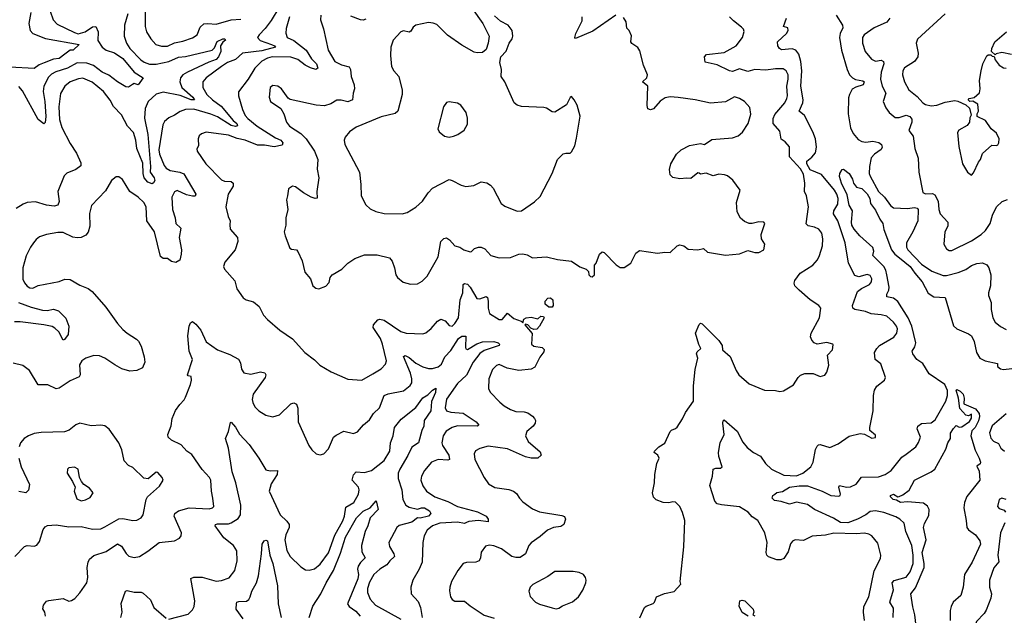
# Model space of a CAD drawing. Extents: x 1550320 to 1685906, y 509093 to 640511.
# Tile 134 of 256: x 1606791 to 1613882, y 580091 to 584384. Entities that reach past the tile are written whole.
import ezdxf

# ---------------------------------------------------------------- set-up
doc = ezdxf.new("R2010")
doc.units = 0

msp = doc.modelspace()

# ---------------------------------------------------------------- linework, layer by layer
at = {"layer": '0CON20XD'}
for points in [[(1606871.2, 584435), (1606856.8, 584355), (1606867.3, 584305), (1606885.6, 584285), (1606977.9, 584247.9), (1607219.2, 584205), (1607176.7, 584165), (1607155, 584164), (1607116, 584134), (1607075, 584103.9), (1607035, 584099.1), (1606966.5, 584073.5), (1606932.3, 584057.7), (1606895, 584030.8), (1606720.7, 584040.7)], [(1607010.9, 584445), (1607031.5, 584381.5), (1607061.7, 584351.7), (1607185, 584290.5), (1607212.4, 584282.4), (1607261.9, 584295), (1607315, 584332.1), (1607338.8, 584335), (1607356.9, 584295), (1607353.5, 584233.5), (1607385, 584184.5), (1607412.9, 584162.9), (1607475, 584145.3), (1607535, 584103.8), (1607615, 584005.4), (1607680, 583965), (1607645, 583913.3), (1607615, 583922.5), (1607604, 583916), (1607575, 583896.2), (1607555, 583899.2), (1607495, 583935.5), (1607433.7, 583983.7), (1607384.3, 584004.3), (1607323.3, 584053.3), (1607275, 584071), (1607205, 584072.3), (1607135, 584035.2), (1607052.1, 584007.9), (1607019.8, 583990.2), (1606999.6, 583970.4), (1606965.3, 583904.7), (1606960, 583865), (1606971.9, 583795), (1606978.6, 583685), (1606975, 583643.3), (1606965, 583632.5), (1606925, 583663.3), (1606811.7, 583871.7), (1606785, 583902.7)], [(1607570.9, 584425), (1607546.2, 584345), (1607544.6, 584265), (1607559.6, 584215), (1607585, 584175.5), (1607664, 584094), (1607688.2, 584078.2), (1607725, 584063.4), (1607775, 584063.8), (1607865, 584082.9), (1607935, 584113.8), (1607985, 584117.4), (1608177.2, 584162.8), (1608195, 584180.6), (1608214.4, 584225.6), (1608255, 584245.8), (1608268.8, 584245), (1608273.3, 584235), (1608255, 584222.5), (1608238.1, 584195), (1608239.2, 584155), (1608223.9, 584115), (1608205, 584095.8), (1608152.5, 584077.5), (1607998.9, 584005), (1607965.4, 583985), (1607949.2, 583965), (1607944.7, 583935), (1607959.7, 583895), (1608037.3, 583825), (1608050, 583805), (1608025, 583804.8), (1607946.5, 583836.5), (1607825, 583860.7), (1607775, 583846.7), (1607716.7, 583795), (1607695.6, 583744.4), (1607689.3, 583675), (1607712.9, 583555), (1607733.9, 583325), (1607730, 583285), (1607759.7, 583245), (1607764.1, 583225), (1607755, 583207.3), (1607745, 583201.8), (1607715, 583211.9), (1607688.5, 583245), (1607681.5, 583275)], [(1607695.4, 584465), (1607694.5, 584335), (1607703.3, 584295), (1607735.4, 584245.4), (1607772.5, 584205), (1607811.5, 584191.5), (1607855, 584193.1), (1607905, 584217.5), (1607965, 584228.5), (1608036.8, 584253.2), (1608068.5, 584275), (1608091.5, 584328.5), (1608116.8, 584353.2), (1608145, 584356.9), (1608205, 584351.1), (1608315, 584381.9), (1608385, 584388)], [(1608657.8, 584467.8), (1608602.3, 584377.7), (1608559.6, 584320.4), (1608514.7, 584275), (1608504.6, 584255), (1608522.5, 584232.5), (1608605.6, 584205), (1608627.1, 584195), (1608634, 584185), (1608535, 584160.1), (1608395, 584141.8), (1608345, 584097.6), (1608288.5, 584075), (1608244, 584045), (1608134.7, 583965.3), (1608110, 583935), (1608110, 583895), (1608137.9, 583845), (1608180.9, 583805), (1608241.3, 583761.3), (1608327.9, 583657.9), (1608355.8, 583635), (1608360.5, 583619.5), (1608346.3, 583613.7), (1608315, 583621.8), (1608215, 583684), (1608167.7, 583702.3)], [(1610050.8, 584465), (1610126.4, 584356.4), (1610172, 584265)], [(1613455.8, 584425), (1613255.8, 584244.2), (1613246.2, 584215), (1613262.8, 584142.8), (1613259.1, 584115), (1613235, 584081.4), (1613163.3, 584036.7), (1613151.1, 584015), (1613148.5, 583985), (1613162.5, 583935), (1613195, 583877.1), (1613255, 583830), (1613295, 583785.4), (1613315, 583772), (1613355, 583763.2), (1613395, 583766.9), (1613455, 583790), (1613525, 583800), (1613546.4, 583796.4), (1613605, 583770), (1613632.5, 583745), (1613642.5, 583695), (1613633.6, 583676.4), (1613631.2, 583645), (1613615, 583621.2), (1613555, 583588), (1613545, 583570), (1613555, 583470), (1613581.2, 583345), (1613617.5, 583285), (1613646.1, 583263.9), (1613659.5, 583280.5), (1613695, 583357.5), (1613710, 583375), (1613725, 583420), (1613791.7, 583478.3), (1613825, 583476.2), (1613835, 583481.2), (1613841.4, 583495), (1613845.4, 583525.4), (1613825, 583566.2), (1613787, 583597), (1613746.2, 583656.2), (1613687.5, 583685), (1613687.5, 583705), (1613696.7, 583725), (1613692.5, 583775), (1613655, 583797.5), (1613633, 583793), (1613622.5, 583805), (1613630, 583815), (1613666.1, 583823.9), (1613703.6, 583856.4), (1613708.8, 583885), (1613703.8, 583945), (1613714.2, 584015), (1613728, 584065), (1613755, 584122.5), (1613765, 584130), (1613785, 584130), (1613795, 584120), (1613808.3, 584118.3), (1613816.7, 584095), (1613843.8, 584055), (1613877, 584037), (1613895, 584034.4)], [(1608733.1, 584405), (1608709.4, 584320.6), (1608706.7, 584286.7), (1608718.6, 584255), (1608765, 584233.1), (1608854.1, 584164.1), (1608892.3, 584102.3), (1608929.3, 584065), (1608937.8, 584035), (1608924.4, 584025.6), (1608885, 584036.7), (1608847.3, 584055), (1608795, 584096.8), (1608745, 584114.5), (1608610, 584115), (1608575, 584105.8), (1608534.4, 584085), (1608485.5, 584035), (1608435.5, 583955), (1608367.3, 583862.7), (1608365.8, 583835), (1608396.3, 583736.3), (1608415, 583694), (1608435, 583671.1), (1608500.3, 583615), (1608632.5, 583532.5), (1608671.8, 583515), (1608686.7, 583495), (1608681.7, 583478.3), (1608625, 583467.9), (1608555, 583478.6), (1608505, 583479.1), (1608414, 583515), (1608357, 583527), (1608295, 583551.5), (1608135, 583572), (1608099.7, 583560.3), (1608084.5, 583545.5), (1608077.1, 583525), (1608078, 583475), (1608066.7, 583453.3), (1608068.8, 583435), (1608132.5, 583345), (1608245, 583230), (1608265, 583219.2), (1608315, 583216.7), (1608328.8, 583205), (1608328.8, 583185), (1608292.2, 583125), (1608276.9, 583035), (1608292, 582965), (1608306.2, 582935), (1608304.2, 582905.8), (1608308, 582875), (1608360.8, 582815), (1608362.9, 582785), (1608341.9, 582725), (1608268.8, 582635), (1608258.8, 582605), (1608266.7, 582585), (1608340.9, 582500.9), (1608356, 582445), (1608400.3, 582380.3), (1608422.5, 582365), (1608475, 582351.2), (1608516.8, 582316.8), (1608546, 582255), (1608575, 582222), (1608663.8, 582145), (1608755, 582084), (1608844, 581985), (1608915, 581932.5), (1608953.8, 581893.8), (1609035, 581847.1), (1609155, 581791.9), (1609255, 581786.4), (1609335, 581830.5), (1609393.6, 581866.4), (1609425, 581900), (1609432.5, 581925), (1609404.6, 582045), (1609389.7, 582085), (1609336.4, 582165), (1609339.4, 582185), (1609369.4, 582220.6), (1609385, 582225.5), (1609415, 582217.9), (1609535, 582136.9), (1609575, 582125.6), (1609695, 582120.8), (1609715, 582125.8), (1609755, 582158.6), (1609799.1, 582210.9), (1609825, 582225.7), (1609855, 582214.2), (1609885, 582179.2), (1609905, 582176), (1609926, 582195), (1609952.5, 582235), (1609962.5, 582365), (1609983.6, 582415), (1609985.7, 582474.3), (1609995, 582482.5), (1610015, 582477.3), (1610036.2, 582455), (1610083.6, 582373.6), (1610105, 582372.9), (1610149.4, 582389.4), (1610160.8, 582380.8), (1610164.5, 582354.5), (1610164.7, 582304.7), (1610175.6, 582265.6), (1610245, 582222), (1610266, 582224), (1610305, 582267.5), (1610349.2, 582229.2), (1610401.7, 582211.7), (1610415, 582200), (1610422.5, 582225), (1610437.5, 582235), (1610475, 582240), (1610523, 582227), (1610545, 582246.2), (1610563.9, 582243.9), (1610569.2, 582235), (1610535.8, 582175), (1610515, 582153.3), (1610495, 582150), (1610471.7, 582161.7), (1610450, 582185), (1610435, 582190), (1610430, 582185), (1610481.7, 582121.7), (1610477.5, 582045), (1610495, 582031.2), (1610555, 582021.2), (1610567.5, 582007.5), (1610565, 581990), (1610537.6, 581952.4), (1610500.9, 581879.1), (1610474.5, 581865.5), (1610385, 581856.7), (1610303, 581873), (1610245, 581898.1), (1610225, 581892), (1610195, 581863.3), (1610169.1, 581795), (1610167.5, 581725), (1610179.6, 581699.6), (1610248.5, 581628.5), (1610280.2, 581600.2), (1610325, 581574.2), (1610365, 581560), (1610425, 581556.9), (1610449.7, 581549.7), (1610485, 581526), (1610499.1, 581509.1), (1610506, 581495), (1610504, 581475), (1610490, 581455), (1610444, 581415), (1610432.9, 581385), (1610454.2, 581345), (1610539.1, 581269.1), (1610546, 581245), (1610522.5, 581225), (1610474.5, 581224.5), (1610435, 581234.4), (1610305, 581290), (1610165, 581309.2), (1610105, 581294.2), (1610074.3, 581275.7), (1610064, 581255), (1610068.6, 581215), (1610135, 581083.3), (1610168.3, 581038.3), (1610213, 581013), (1610315, 580997.5), (1610346.7, 580985), (1610368.7, 580968.7), (1610390, 580935), (1610415, 580910), (1610485, 580858), (1610535, 580837.5), (1610695, 580811.2), (1610713.6, 580803.6), (1610722.5, 580785), (1610710, 580745), (1610689.3, 580730.7), (1610635, 580723.8), (1610592.5, 580705), (1610540.6, 580659.4), (1610475.4, 580614.6), (1610457.5, 580595), (1610432.9, 580535), (1610395, 580508.9), (1610365, 580507.3), (1610336.2, 580515), (1610260.9, 580570.9), (1610205, 580592.5), (1610175, 580597.5), (1610145, 580590), (1610115, 580547.5), (1610110, 580505), (1610100, 580485), (1610075.9, 580474.1), (1610008.3, 580471.7), (1609985, 580463.8), (1609945.8, 580415), (1609900.8, 580335), (1609888.1, 580295), (1609887, 580267), (1609894.2, 580225), (1609905.8, 580205.8), (1609925, 580194.2), (1609995, 580193.1), (1610035, 580158.9), (1610115.7, 580105.7), (1610135, 580092.5), (1610208.1, 580071.9)], [(1608958.8, 584415), (1608957, 584383), (1608978.3, 584318.3), (1609012.5, 584165), (1609061.7, 584081.7), (1609109.1, 584059.1), (1609164.6, 584044.6), (1609173.1, 584025), (1609178.1, 583975), (1609200, 583915), (1609202.9, 583885), (1609191.9, 583855), (1609187.5, 583805), (1609155, 583792.1), (1609106.2, 583803.8), (1609075, 583804), (1609032.7, 583777.3), (1608986.7, 583763.3), (1608926.6, 583766.6), (1608739.3, 583809.3), (1608725, 583817.5), (1608676.7, 583885), (1608650, 583905), (1608615, 583908.8), (1608594.2, 583895), (1608587.5, 583825), (1608598, 583795), (1608673, 583743), (1608694, 583705), (1608713.1, 583645), (1608735.4, 583615.4), (1608815, 583564.4), (1608854.4, 583525), (1608914.2, 583435), (1608938, 583375), (1608933.9, 583306.1), (1608946.7, 583245), (1608932, 583145), (1608933.3, 583096.7), (1608920, 583095), (1608890, 583105), (1608836.2, 583135), (1608778.3, 583178.3), (1608755, 583183.8), (1608726.7, 583165), (1608718.8, 583115), (1608712, 583085), (1608722, 583015), (1608708, 582955), (1608707.7, 582902.3), (1608696.7, 582855), (1608704, 582825), (1608737.7, 582737.7), (1608749.5, 582729.5), (1608783.9, 582723.9), (1608794.1, 582714.1), (1608826.2, 582645), (1608844.4, 582564.4), (1608886.2, 582515), (1608903.3, 582465), (1608925, 582450), (1608946.4, 582443.6), (1608995, 582462.5), (1609020.7, 582489.3), (1609027.5, 582525), (1609042.5, 582545), (1609110, 582585), (1609155, 582630), (1609205, 582663.3), (1609275, 582688), (1609365, 582689.2), (1609455, 582666.2), (1609473.9, 582643.9), (1609491.2, 582595), (1609500, 582545), (1609511.2, 582525), (1609553, 582493), (1609605, 582477.5), (1609655, 582480), (1609690.3, 582499.7), (1609725, 582536.2), (1609784.2, 582635.8), (1609805.7, 582675), (1609825, 582784), (1609845, 582807.5), (1609865, 582810.8), (1609887.3, 582797.3), (1609923.8, 582755), (1609960, 582745), (1609990, 582725), (1610035, 582710), (1610045, 582712.5), (1610066.2, 582733.8), (1610095, 582743.8), (1610115, 582743.8), (1610141.7, 582731.7), (1610183.3, 582685), (1610245, 582668.1), (1610325, 582668.6), (1610385, 582694.2), (1610415, 582695.8), (1610445, 582688.8), (1610485, 582668), (1610584.1, 582674.1), (1610664.2, 582654.2), (1610765, 582643.8), (1610825, 582603.3), (1610870, 582585), (1610888.3, 582568.3), (1610890, 582545), (1610901.7, 582531.7), (1610915, 582530), (1610930, 582545), (1610930, 582615), (1610941.7, 582628.3), (1610967.5, 582695), (1610985, 582710), (1611000, 582705), (1611085.9, 582615.9), (1611115, 582597.5), (1611145, 582596.7), (1611191.7, 582628.3), (1611229.5, 582700.5), (1611255, 582721.2), (1611385, 582700), (1611438.3, 582708.3), (1611475, 582706.2), (1611525, 582754.2), (1611545, 582761.2), (1611575, 582753.8), (1611605, 582730), (1611675, 582725.7), (1611715, 582734.6), (1611745, 582708.1), (1611875, 582686), (1611975, 582696), (1612035, 582720), (1612085, 582706.7), (1612115, 582706.7), (1612150, 582725), (1612156.7, 582765), (1612132.5, 582805), (1612130, 582835), (1612157.5, 582915), (1612150, 582925), (1612115, 582928), (1612065, 582913.8), (1612045, 582914), (1612010.3, 582930.3), (1611982.5, 582952.5), (1611958.2, 582998.2), (1611953.5, 583065), (1611979.2, 583155), (1611927.4, 583227.4), (1611888.7, 583258.7), (1611866.6, 583266.6), (1611825, 583270), (1611785, 583258.1), (1611735, 583276.7), (1611695, 583270), (1611685, 583277.5), (1611675, 583280), (1611625, 583240), (1611595, 583242.5), (1611545.9, 583235.9), (1611495, 583246.7), (1611476.7, 583265), (1611471.2, 583305), (1611481.2, 583345), (1611521.2, 583415), (1611555, 583446), (1611615, 583475.8), (1611695, 583491.2), (1611723.3, 583483.3), (1611775, 583519.4), (1611925, 583532.2), (1611965, 583547.1), (1611996.2, 583573.8), (1612038.1, 583635), (1612056.6, 583703.4), (1612050.3, 583750.3), (1612011.2, 583795), (1611975.4, 583815.4), (1611937.8, 583827.8), (1611875, 583791.1), (1611765, 583781.8), (1611655, 583805.6), (1611532.6, 583822.6), (1611475, 583826.4), (1611440.5, 583819.5), (1611404.6, 583795.4), (1611355, 583742), (1611335, 583733.3), (1611315, 583740), (1611310, 583765), (1611316, 583905), (1611276, 583935), (1611308.8, 583965), (1611312, 583985), (1611283.8, 584055), (1611258.3, 584158.3), (1611243, 584183), (1611200.7, 584210.7), (1611193, 584223), (1611197, 584267), (1611180, 584305), (1611163, 584323), (1611158.8, 584368.8), (1611138.7, 584398.7)], [(1610172, 584265), (1610166.1, 584213.9), (1610150.7, 584169.3), (1610125, 584146.7), (1610086.4, 584143.6), (1610065, 584148.8), (1609975, 584198.8), (1609872.7, 584272.7), (1609795, 584348), (1609768.3, 584358.3), (1609735, 584362), (1609645, 584344), (1609625, 584330), (1609608.3, 584301.7), (1609595, 584292.5), (1609555, 584302), (1609535, 584296.2), (1609480, 584235), (1609464.4, 584185.6), (1609461.2, 584125), (1609470, 584045), (1609486, 584015), (1609521.9, 583975), (1609546.6, 583876.6), (1609545, 583843.3), (1609515.3, 583724.7), (1609495, 583708.1), (1609395, 583683.3), (1609215, 583607.8), (1609167.5, 583575), (1609135, 583536.2), (1609127.5, 583515), (1609133.3, 583485), (1609239.4, 583285), (1609248.6, 583195), (1609249.2, 583115), (1609285, 583050), (1609315, 583020), (1609355, 583000.8), (1609415, 582985.8), (1609545, 582984.4)], [(1609285, 584387.5), (1609265, 584380), (1609245, 584381.4), (1609175, 584409.4)], [(1609545, 582984.4), (1609582.5, 582995), (1609645, 583033.3), (1609692.5, 583075), (1609733.7, 583136.3), (1609765, 583170), (1609885, 583230.8), (1609905, 583225.8), (1609970.3, 583190.3), (1610005, 583180.8), (1610061.7, 583188.3), (1610115, 583216.2), (1610155, 583208), (1610181.3, 583191.3), (1610199.8, 583169.8), (1610258.9, 583058.9), (1610285, 583040.8), (1610375, 583002.5), (1610404.3, 583005.7), (1610498.9, 583071.1), (1610540.3, 583109.7), (1610625.6, 583275), (1610663.4, 583376.6), (1610705, 583415.8), (1610725, 583422.5), (1610755, 583422), (1610765, 583431.2), (1610790, 583475), (1610801.4, 583528.6), (1610827.3, 583687.3), (1610805, 583767.5), (1610785, 583806.7), (1610765, 583828.8), (1610755, 583823.3), (1610730, 583770), (1610645, 583716.2), (1610625, 583718.8), (1610586.2, 583745), (1610565, 583751.8), (1610405, 583758.1), (1610375, 583766.4), (1610352.4, 583785), (1610285.6, 583935), (1610258.9, 583975), (1610260, 584025), (1610248, 584075), (1610256.7, 584115), (1610295, 584156.7), (1610316.1, 584213.9), (1610336.7, 584245), (1610343.3, 584265), (1610338.8, 584305), (1610308, 584345), (1610253.7, 584373.7), (1610211.1, 584411.1)], [(1611084.3, 584415.7), (1610918.3, 584301.7), (1610795, 584246.7), (1610790, 584255), (1610796.2, 584285), (1610841.2, 584375), (1610840.8, 584405)], [(1611545.6, 580875.6), (1611515, 580906.2), (1611495, 580910), (1611465, 580902), (1611425, 580904), (1611374.3, 580924.3), (1611355, 580942.5), (1611347.5, 580975), (1611362.5, 581045), (1611365.7, 581105), (1611378.8, 581185), (1611396, 581225), (1611386.7, 581245), (1611361.2, 581265), (1611362, 581275), (1611393.8, 581305), (1611437.3, 581332.7), (1611476.7, 581415), (1611485, 581426.7), (1611515, 581437.5), (1611525, 581447.5), (1611565, 581507.5), (1611585, 581552.5), (1611643.3, 581635), (1611643.5, 581745), (1611656.8, 581863.2), (1611675.8, 581945), (1611664.2, 581975.8), (1611669.7, 581990.3), (1611696.7, 582015), (1611681.7, 582041.7), (1611659.2, 582125), (1611685, 582187.5), (1611695, 582196.7), (1611705, 582191.2), (1611825, 582072), (1611850, 582035), (1611852.5, 582005), (1611907.6, 581957.6), (1611950, 581855), (1611970, 581825), (1612045, 581758.8), (1612154.2, 581714.2), (1612235, 581711.2), (1612265, 581703.8), (1612291.7, 581708.3), (1612365, 581752.5), (1612396.7, 581805), (1612415, 581821.2), (1612445, 581833.3), (1612505, 581833.3), (1612555, 581811.2), (1612588.8, 581821.2), (1612605, 581842.5), (1612619.2, 581895), (1612608, 581965), (1612643.8, 582005), (1612649.3, 582039.3), (1612646, 582046), (1612605, 582057.1), (1612535, 582046), (1612513.3, 582055), (1612495, 582073.3), (1612487.3, 582097.3), (1612491.9, 582125), (1612551.4, 582235), (1612561.2, 582305), (1612546.7, 582325), (1612485, 582364), (1612404.5, 582434.5), (1612374, 582465), (1612369.2, 582485), (1612372.5, 582505), (1612413, 582557), (1612502, 582615), (1612536.3, 582653.7), (1612551.9, 582685), (1612572.2, 582755), (1612575.5, 582805), (1612567.8, 582845), (1612545.8, 582875), (1612515, 582888.9), (1612469.1, 582899.1), (1612455, 582912.5), (1612472.5, 583035), (1612456.5, 583115), (1612443.6, 583145), (1612446, 583205), (1612435, 583269.4), (1612415, 583308.2), (1612335.4, 583395), (1612335, 583466.7), (1612305, 583503.8), (1612275, 583523.3), (1612265, 583580), (1612217.3, 583635), (1612218.1, 583671.9), (1612228.7, 583701.3), (1612301.1, 583785), (1612315.3, 583814.7), (1612320, 583835), (1612315.4, 583905), (1612325.4, 583955), (1612324.5, 583985), (1612311.1, 584015), (1612289.8, 584029.8), (1612235, 584030.4), (1612165, 584018.9), (1612085, 584024.1), (1612035, 584009.1), (1611975, 584030), (1611925, 584008.9), (1611903.8, 584013.8), (1611815, 584058.5), (1611727.9, 584077.9), (1611721.9, 584115), (1611736.6, 584133.4), (1611865, 584147.5), (1611951.4, 584195), (1611997.5, 584255), (1612008.3, 584298.3), (1612003.3, 584315), (1611989.7, 584329.7), (1611931.2, 584375), (1611904, 584405)], [(1612875.6, 580055), (1612868.1, 580115), (1612871.5, 580155), (1612907.1, 580225), (1612945, 580411.2), (1612989.7, 580500.3), (1612993.1, 580525), (1612970.2, 580610.2), (1612928.6, 580665), (1612907.2, 580677.2), (1612876.3, 580683.7), (1612815, 580679.6), (1612655, 580682.7), (1612595, 580669.2), (1612498.3, 580661.7), (1612435, 580630.6), (1612375, 580634.8), (1612357.3, 580625), (1612343.2, 580606.8), (1612325, 580547.8), (1612295, 580501.4), (1612272.3, 580492.3), (1612245, 580490.8), (1612183, 580513), (1612171.2, 580525), (1612166, 580545), (1612173.8, 580615), (1612156.2, 580685), (1612106, 580775), (1612065, 580801.4), (1612038, 580835), (1611975, 580873.3), (1611845, 580886.7), (1611815, 580895.7), (1611798.5, 580915), (1611762.4, 581027.6), (1611780.8, 581095), (1611786.2, 581143.8), (1611805, 581151.2), (1611839.3, 581150.7), (1611849.3, 581160.7), (1611827.1, 581235), (1611824.2, 581265), (1611836, 581335), (1611865.7, 581395), (1611855.8, 581475), (1611856.7, 581493.3), (1611865, 581500), (1611958.8, 581418.8), (1611998.8, 581338.8), (1612030.1, 581300.1), (1612075, 581265.6), (1612127.3, 581237.3), (1612162.5, 581185), (1612205, 581144.4), (1612295, 581101.2), (1612385, 581097.5), (1612430, 581115), (1612487.6, 581162.4), (1612505.4, 581195), (1612523.3, 581286.7), (1612535, 581311.2), (1612545, 581318.8), (1612555, 581321.2), (1612625, 581301.2), (1612685, 581327.1), (1612765, 581383.1), (1612845, 581401.2), (1612875, 581396.7), (1612928.3, 581368.3), (1612955, 581372.5), (1612955, 581390), (1612913.9, 581423.9), (1612913.8, 581445), (1612937.1, 581565), (1612940, 581675), (1612947.5, 581715), (1612965, 581742), (1613020, 581785), (1613026.2, 581805), (1612992.7, 581902.7), (1612952, 581935), (1612948, 581985), (1612964, 582015), (1612983.9, 582036.1), (1613087.1, 582095), (1613108.1, 582125), (1613111.9, 582155), (1613105.7, 582175), (1613085, 582204), (1613035, 582247.1), (1612995, 582257.8), (1612922.5, 582265), (1612881.7, 582281.7), (1612806.7, 582295), (1612791.4, 582305), (1612789.6, 582325), (1612825.3, 582424.7), (1612853, 582447), (1612910, 582475), (1612925.7, 582495), (1612928.9, 582515), (1612915, 582539.2), (1612895, 582548.1), (1612835, 582530), (1612805, 582540), (1612760, 582630), (1612735.9, 582775), (1612683.8, 582933.8), (1612652, 582985), (1612654.1, 583005), (1612682.5, 583055), (1612684.7, 583095), (1612676.8, 583125), (1612658.9, 583155), (1612565, 583268.5), (1612485, 583301.9), (1612459.6, 583345), (1612460.7, 583365), (1612496.6, 583393.4), (1612521.5, 583425), (1612528.8, 583465), (1612521.2, 583525), (1612504.1, 583575), (1612442.4, 583692.4), (1612405.6, 583725), (1612431.6, 583785), (1612434.2, 583805), (1612415.6, 583905), (1612423.5, 584015), (1612417.4, 584082.6), (1612402.5, 584135), (1612380.6, 584165), (1612355, 584173.1), (1612277.3, 584167.3), (1612263.3, 584175), (1612250, 584195), (1612249.2, 584225), (1612314.3, 584285), (1612324.4, 584305), (1612322, 584325), (1612292, 584335), (1612313.5, 584395)], [(1612670.5, 584415), (1612717.8, 584345), (1612718.2, 584325), (1612699.1, 584285), (1612694.6, 584255), (1612710, 584165), (1612750.4, 584025), (1612767.3, 583985), (1612787.7, 583965), (1612811.4, 583951.4), (1612862.2, 583942.2), (1612872.9, 583935), (1612865, 583914.5), (1612812.2, 583897.8), (1612787.2, 583882.8), (1612767.1, 583845), (1612760.8, 583819.2), (1612757.3, 583705), (1612773.3, 583605), (1612792.8, 583562.8), (1612830.5, 583520.5), (1612855.4, 583505.4), (1612885, 583501.2), (1612935, 583506.9), (1612979.2, 583499.2), (1612998.1, 583485), (1613002.1, 583465), (1612995, 583446.9), (1612948.1, 583415), (1612923.1, 583386.9), (1612910.9, 583325), (1612909.3, 583275), (1612915.3, 583255), (1612975.3, 583145), (1613020, 583105), (1613062.2, 583045), (1613085, 583027.3), (1613185, 583022), (1613235, 583029.2), (1613254.6, 583024.6), (1613261.1, 583015), (1613259.5, 582935), (1613223.1, 582855), (1613176.5, 582775), (1613178.5, 582745), (1613187.7, 582725), (1613285, 582621.6), (1613360.6, 582570.6), (1613440.7, 582540.7), (1613465, 582540.9), (1613549.4, 582560.6), (1613604, 582584), (1613645, 582612.7), (1613685, 582626.4), (1613725, 582631.9), (1613756.6, 582616.6), (1613770.8, 582595), (1613784, 582545), (1613783.6, 582466.4), (1613767.5, 582415), (1613767.5, 582395), (1613786.2, 582345), (1613788, 582295), (1613799.2, 582235), (1613816, 582205), (1613855, 582171.9), (1613895, 582151.9)], [(1613056.7, 584395), (1613035, 584366.2), (1612945, 584325.4), (1612872.2, 584275), (1612861.5, 584255), (1612860, 584215), (1612878.9, 584155), (1612925, 584099.4), (1612955, 584084.5), (1612995, 584091.1), (1613013, 584083), (1613014.7, 584065), (1612995.3, 584005), (1612991.1, 583955), (1613001.8, 583905), (1613027.7, 583855), (1613009.4, 583795), (1613028.3, 583748.3), (1613053.7, 583713.7), (1613095, 583677.5), (1613125, 583677.8), (1613175, 583694.4), (1613201.2, 583685), (1613215.6, 583665.6), (1613215.6, 583644.4), (1613193.3, 583585), (1613226.7, 583545), (1613238.8, 583455), (1613261.2, 583385), (1613265.8, 583285.8), (1613295, 583137.8), (1613315, 583128.8), (1613365, 583131.1), (1613382, 583122), (1613404.6, 583075), (1613409.6, 583015), (1613420.9, 582985), (1613475.7, 582925), (1613474.4, 582895), (1613454.2, 582855), (1613446.2, 582765), (1613465, 582732), (1613485, 582721.4), (1613505, 582720), (1613645, 582789.5), (1613714.6, 582835.4), (1613746, 582864), (1613780.6, 582915), (1613797.1, 582975), (1613826, 583035), (1613867.4, 583072.6), (1613905, 583087.1)], [(1613932.9, 584132.9), (1613865, 584146), (1613823, 584137), (1613815, 584130), (1613790, 584155), (1613792.5, 584175), (1613813.8, 584225), (1613897.5, 584295)], [(1607681.5, 583275), (1607678.5, 583348.5), (1607635.7, 583455), (1607628.4, 583515), (1607610.6, 583570.6), (1607567.3, 583617.3), (1607525, 583697.5), (1607467.8, 583757.8), (1607443.9, 583803.9), (1607395, 583866.5), (1607312.8, 583932.8), (1607245, 583961.5), (1607215, 583957.9), (1607155, 583935.3), (1607115.5, 583905), (1607085, 583851.2), (1607072.6, 583755), (1607077.5, 583665), (1607095, 583607.5), (1607155, 583492), (1607201.2, 583421.2), (1607232.6, 583352.6), (1607230.6, 583329.4), (1607196.2, 583303.8), (1607131.7, 583278.3), (1607111.7, 583258.3), (1607065.7, 583145), (1607076.4, 583073.6), (1607065, 583047.5), (1607039.2, 583040.8), (1606985, 583047.1), (1606905, 583071.5), (1606845, 583066.7), (1606816.2, 583055), (1606766.6, 583023.4)], [(1609885, 583536.7), (1609915, 583543.3), (1609947.5, 583555), (1609992.3, 583587.7), (1610015, 583630), (1610016.7, 583675), (1610006.2, 583715), (1609967.7, 583767.7), (1609945, 583781.2), (1609885, 583792.5), (1609865, 583787.5), (1609843.3, 583755), (1609803.6, 583596.4), (1609812.5, 583575), (1609850, 583545), (1609885, 583536.7)], [(1608167.7, 583702.3), (1608045, 583737.9), (1607985, 583736.2), (1607947.3, 583722.7), (1607905, 583694.4), (1607865, 583677.1), (1607835, 583650), (1607821.8, 583625), (1607792.5, 583445), (1607798, 583415), (1607832.3, 583332.3), (1607845, 583313.3), (1607875, 583296), (1607945.2, 583285.2), (1607973.1, 583273.1), (1608059.4, 583125), (1608055, 583112.3), (1608035, 583111.5), (1607992.4, 583122.4), (1607925, 583152.1), (1607905, 583142), (1607886.9, 583105), (1607892.7, 583015), (1607912.1, 582955), (1607916.2, 582915), (1607951.3, 582881.3), (1607940.6, 582815), (1607956, 582725), (1607954.2, 582695), (1607945, 582650), (1607915.6, 582634.4), (1607885, 582641.2), (1607855, 582662.5), (1607825, 582662), (1607805, 582676.7), (1607763.2, 582855), (1607706.2, 582935), (1607702.5, 583035), (1607685, 583065.7), (1607645, 583103.8), (1607583.3, 583145), (1607532.3, 583232.3), (1607505, 583250), (1607485, 583250), (1607453.3, 583225), (1607409.3, 583150.7), (1607308.6, 583045), (1607293.2, 582986.8), (1607295.5, 582894.5), (1607285, 582853.3), (1607268.3, 582831.7), (1607235, 582813.1), (1607205, 582810.6), (1607175, 582817.1), (1607105, 582850), (1607065, 582850), (1606985.4, 582834.6), (1606935, 582817.8), (1606910.2, 582799.8), (1606890, 582775), (1606868.2, 582745), (1606838.7, 582681.3), (1606813.8, 582595), (1606814.6, 582514.6), (1606826.3, 582486.3), (1606845, 582462.9), (1606865, 582451.9), (1606885, 582450), (1606925, 582466.9), (1607075, 582495.8), (1607117, 582513), (1607155, 582511.4), (1607225, 582470), (1607285, 582445.7), (1607313.7, 582423.7), (1607411.1, 582311.1), (1607495, 582194), (1607535, 582150), (1607564.6, 582124.6), (1607632.4, 582082.4), (1607646.3, 582066.3), (1607665, 582030), (1607688.6, 581955), (1607692.5, 581915), (1607676.2, 581875), (1607634.1, 581855.9), (1607585, 581850), (1607527, 581867), (1607475.5, 581895.5), (1607405, 581944.4), (1607365, 581960.9), (1607325, 581962.5), (1607267.5, 581945), (1607238.8, 581925), (1607223, 581897), (1607227.1, 581825), (1607220, 581810), (1607155, 581780.6), (1607075, 581728.6), (1607055, 581724.2), (1606995, 581751.2), (1606925, 581751.2), (1606861.4, 581855), (1606815, 581892.2), (1606745, 581909.5)], [(1613080.4, 580075), (1613082.9, 580142.9), (1613057.2, 580187.2), (1613083.2, 580275), (1613074.7, 580325.3), (1613088.3, 580341.7), (1613175, 580365.5), (1613204.1, 580405), (1613225.7, 580465), (1613226.1, 580525), (1613215, 580593.3), (1613172.2, 580695), (1613160, 580755), (1613128.8, 580785), (1613100.2, 580800.2), (1613015, 580831.3), (1612955, 580844.7), (1612915, 580840.3), (1612883.7, 580816.3), (1612824.9, 580785.1), (1612755, 580757.1), (1612701.3, 580761.3), (1612651.1, 580791.1), (1612514.5, 580854.5), (1612465, 580890), (1612385, 580906.6), (1612335, 580891.9), (1612275, 580911.2), (1612227.8, 580917.8), (1612210, 580935), (1612216.2, 580953.8), (1612228.8, 580965), (1612245, 580975.6), (1612285, 580983.1), (1612334.7, 581015.3), (1612405, 581024.3), (1612465, 581024.3), (1612570.6, 580985), (1612633.8, 580953.8), (1612690.6, 580949.4), (1612700, 580955), (1612701.9, 580965), (1612690, 581015), (1612694.3, 581025.7), (1612745, 581015.5), (1612775, 581017.5), (1612814.2, 581035.8), (1612852.5, 581087.5), (1612975, 581088.2), (1613024.1, 581105.9), (1613067.8, 581135), (1613145, 581231.9), (1613175, 581253.5), (1613244.5, 581305.5), (1613264.3, 581335.7), (1613277.5, 581375), (1613254.4, 581435), (1613260, 581455), (1613285, 581472.6), (1613355, 581477.9), (1613385, 581500.8), (1613461.6, 581635), (1613472, 581675), (1613472.6, 581712.6), (1613453, 581755), (1613341.1, 581831.1), (1613294.8, 581905), (1613252.2, 581935), (1613222.2, 581975), (1613219.5, 581995), (1613238.4, 582025), (1613244.8, 582055), (1613217.2, 582175), (1613190.4, 582235), (1613115, 582351.9), (1613085, 582377), (1613035.3, 582385.3), (1613035.8, 582405), (1613051, 582435), (1613053.3, 582455), (1613034.8, 582545), (1613027.8, 582577.8), (1613013.8, 582603.8), (1612934.4, 582685), (1612942.8, 582715), (1612935, 582740.9), (1612842.5, 582825), (1612800, 582875), (1612785, 582903.8), (1612781.1, 582925), (1612788.5, 583005), (1612765, 583047.1), (1612750.8, 583120.8), (1612709.1, 583205), (1612695, 583252.5), (1612697.5, 583275), (1612713.8, 583305), (1612725, 583306.7), (1612763.9, 583273.9), (1612788.8, 583235), (1612796.7, 583205), (1612817, 583177), (1612855, 583165.8), (1612895, 583128.6), (1612912.7, 583095), (1612919.4, 583059.4), (1612955, 583011.4), (1612985.3, 582945.3), (1613007.3, 582915), (1613015, 582871.2), (1613070.2, 582725), (1613093.2, 582695), (1613126.2, 582666.2), (1613203.8, 582605), (1613236.5, 582556.5), (1613291.2, 582495), (1613332.9, 582412.9), (1613375, 582386.9), (1613455, 582382), (1613516.7, 582176.7), (1613539.2, 582155), (1613625, 582119.1), (1613645, 582104.4), (1613664.6, 582065), (1613682.1, 581985), (1613704.8, 581944.8), (1613745, 581925.3), (1613832, 581905), (1613834, 581884), (1613855, 581867.5), (1613875, 581863.3), (1613935, 581869.1)], [(1610625, 582311.2), (1610602, 582312), (1610574.3, 582334.3), (1610574.5, 582355), (1610595, 582376.4), (1610615, 582379.4), (1610630.6, 582365), (1610632.5, 582325), (1610625, 582311.2)], [(1606783.8, 582345), (1606875, 582312), (1606955, 582289.2), (1606988.8, 582288.8), (1607035, 582298.1), (1607070, 582285), (1607123.6, 582233.6), (1607144.3, 582175), (1607140, 582115), (1607115, 582079.4), (1607104.2, 582075), (1607073.1, 582135), (1607045, 582161.6), (1607025, 582171.6), (1606965, 582185.6), (1606795, 582206.9), (1606755, 582206)], [(1607945, 581611.2), (1607975.8, 581644.2), (1607985.9, 581664.1), (1608022, 581755), (1608028, 581785), (1608025, 581812.5), (1608005, 581817.5), (1608000, 581825), (1608035.7, 581935), (1608010.8, 581995), (1608002.9, 582105), (1608011.2, 582175), (1608021.7, 582198.3), (1608035, 582207.5), (1608059.5, 582189.5), (1608095, 582146.7), (1608135, 582061.2), (1608216.2, 582005), (1608305, 581970), (1608367.6, 581937.6), (1608381.2, 581911.2), (1608387.5, 581865), (1608405, 581838.8), (1608455, 581829.4), (1608525, 581845.8), (1608557.7, 581837.7), (1608563.6, 581823.6), (1608560, 581805), (1608473.6, 581685), (1608466.6, 581646.6), (1608469.5, 581625), (1608484.6, 581594.6), (1608512.5, 581565), (1608565, 581534.2), (1608615, 581522.5), (1608663.3, 581535), (1608745, 581616.2), (1608765, 581622), (1608785, 581613.3), (1608794.2, 581585), (1608796.7, 581485), (1608874.2, 581315), (1608895, 581283.8), (1608925.8, 581255.8), (1608955, 581247.5), (1608982.5, 581255), (1609015, 581290), (1609051.2, 581375), (1609069.5, 581390.5), (1609125, 581418), (1609195, 581402), (1609225, 581413.3), (1609266.2, 581465), (1609309.7, 581500.3), (1609339.4, 581545), (1609383, 581587), (1609416.9, 581675), (1609445, 581687.7), (1609555, 581708.9), (1609602.5, 581747.5), (1609615, 581766.7), (1609615.8, 581795), (1609605.2, 581835.2), (1609554.5, 581955.5), (1609567.1, 581962.9), (1609595, 581948.8), (1609645, 581908.8), (1609695, 581881.6), (1609735, 581869.3), (1609765, 581869.2), (1609805, 581882.1), (1609830, 581900), (1609852.9, 581955), (1609895, 581999.1), (1609950.8, 582085), (1609975, 582102.1), (1610005, 582102.5), (1610001.8, 582021.8), (1610005, 582011.2), (1610015, 582005.8), (1610083.4, 582046.6), (1610125, 582062.9), (1610205.5, 582065.5), (1610237.5, 582055), (1610245.7, 582045), (1610243.8, 582035), (1610135, 582000.8), (1610105, 581979.2), (1610056.7, 581915), (1610008.5, 581821.5), (1609945, 581761.1), (1609865, 581648), (1609855.5, 581585.5), (1609865.4, 581565.4), (1609895, 581555.4), (1609985, 581547.8), (1610077.8, 581485), (1610098, 581462), (1610085.4, 581454.6), (1609945, 581457.2), (1609905, 581444.6), (1609862.8, 581417.2), (1609840.9, 581385), (1609831.2, 581335), (1609836.9, 581315), (1609882.9, 581245), (1609887.1, 581215), (1609875, 581209.5), (1609805, 581213.8), (1609755.8, 581195), (1609706.7, 581135), (1609685.8, 581095), (1609680.8, 581065), (1609694.3, 581025), (1609720, 580985), (1609780, 580945), (1609875, 580911.1), (1609945, 580875.3), (1610088, 580838), (1610150, 580805), (1610163.8, 580785), (1610165.8, 580764.2), (1610095, 580775.5), (1610025, 580768.4), (1610009.1, 580760.9), (1609995, 580753.8), (1609945, 580763.2), (1609816.7, 580755), (1609763.3, 580735), (1609725.4, 580705), (1609704.5, 580665), (1609694.6, 580615.4), (1609688.9, 580475), (1609668.5, 580425), (1609621.9, 580345), (1609608.6, 580295), (1609610, 580245), (1609661.3, 580191.3), (1609678.3, 580148.3), (1609690.5, 580075)], [(1607865, 580063.8), (1608005, 580100), (1608035, 580130), (1608047.5, 580155), (1608053.6, 580196.4), (1608023.9, 580356.1), (1608044.3, 580365.7), (1608105, 580366.7), (1608205, 580338.2), (1608245, 580341.8), (1608299.3, 580360.7), (1608340, 580415), (1608356.9, 580485), (1608354, 580555), (1608332, 580595), (1608260.3, 580650.3), (1608200, 580735), (1608202.5, 580745), (1608215, 580750), (1608295, 580751.8), (1608315, 580758.2), (1608365, 580788.9), (1608380.4, 580815), (1608382.7, 580885), (1608348.9, 581045), (1608322, 581125), (1608294.4, 581295), (1608273.8, 581365), (1608296, 581415), (1608308.3, 581481.7), (1608315, 581482.5), (1608345, 581446), (1608373.6, 581396.4), (1608445, 581322.9), (1608514.4, 581225), (1608565, 581138.8), (1608595, 581131.4), (1608646.7, 581135), (1608645, 581106.7), (1608601.2, 581038.8), (1608588.1, 580985), (1608666.3, 580816.3), (1608715, 580770.6), (1608732.7, 580745), (1608732.3, 580725), (1608708.6, 580671.4), (1608700.5, 580635), (1608715, 580558.8), (1608738.6, 580515), (1608815, 580440.8), (1608850, 580420), (1608875, 580417.1), (1608915, 580427.5), (1608955, 580459.4), (1609015, 580541.9), (1609061.3, 580668.7), (1609118, 580772), (1609130.9, 580805), (1609139.9, 580870.1), (1609198.2, 580905), (1609231.2, 580965), (1609235.4, 580995.4), (1609230.5, 581015), (1609185.6, 581065), (1609195, 581104), (1609215, 581124.3), (1609275, 581120.8), (1609325, 581134.6), (1609415, 581207.2), (1609456, 581275), (1609462.6, 581335), (1609480.9, 581385), (1609491.6, 581445), (1609538.2, 581505), (1609645, 581589.7), (1609695, 581658), (1609730.4, 581679.6), (1609764, 581715), (1609787.8, 581727.8), (1609785, 581696.7), (1609758, 581632), (1609750.9, 581565), (1609702.9, 581495), (1609701.1, 581455), (1609687.8, 581422.2), (1609664.3, 581335), (1609615, 581302.2), (1609587.4, 581242.6), (1609527.8, 581145), (1609517.4, 581115), (1609516.9, 581076.9), (1609542.7, 580995), (1609549.7, 580925), (1609572.1, 580885), (1609595, 580870), (1609655, 580855.4), (1609685, 580866.6), (1609706.1, 580866.1), (1609741.5, 580845), (1609752.5, 580825), (1609735, 580806.8), (1609675, 580790.9), (1609655, 580793.1), (1609616.3, 580763.7), (1609525, 580739.1), (1609507.5, 580725), (1609449.4, 580615), (1609455, 580586.7), (1609486.7, 580535), (1609490.6, 580515), (1609457.1, 580485), (1609436, 580454), (1609385, 580423.1), (1609340.6, 580385), (1609309.5, 580330.5), (1609296.8, 580285), (1609296, 580256), (1609315, 580206.9), (1609354.4, 580165), (1609535, 580064)], [(1613258, 579928), (1613238.7, 580095), (1613222.4, 580152.4), (1613210, 580245), (1613241.3, 580288.7), (1613304.4, 580435), (1613305.7, 580464.3), (1613289.7, 580545), (1613319.6, 580635), (1613300.2, 580725), (1613307.9, 580752.1), (1613338.9, 580811.1), (1613341.9, 580855), (1613328.8, 580878.8), (1613299.3, 580899.3), (1613185, 580908.7), (1613135, 580903.2), (1613105, 580920), (1613082, 580925), (1613062, 580945), (1613063.3, 580955), (1613085, 580964.3), (1613115, 580946.2), (1613125, 580948), (1613150.9, 580959.1), (1613195.8, 580994.2), (1613235, 581065.8), (1613355.4, 581124.6), (1613380.6, 581145), (1613461.7, 581288.3), (1613475, 581333.3), (1613494.3, 581365), (1613494.4, 581405), (1613515, 581438.1), (1613535, 581460), (1613557.3, 581447.3), (1613575, 581448.5), (1613631.2, 581488.8), (1613645, 581512.5), (1613645, 581540), (1613625, 581528.6), (1613605, 581532.9), (1613561.1, 581581.1), (1613552.2, 581655), (1613534.7, 581715), (1613540.6, 581719.4), (1613565, 581706.7), (1613585.6, 581685), (1613593.8, 581655), (1613590.6, 581615), (1613675, 581578.5), (1613702, 581545), (1613704.1, 581525), (1613695, 581493.1), (1613671, 581445), (1613648.5, 581421.5), (1613640.6, 581385), (1613671.7, 581281.7), (1613700, 581225), (1613710, 581195), (1613708, 581182), (1613683.3, 581165), (1613700.6, 581130.6), (1613705.8, 581065), (1613613.3, 580946.7), (1613595.3, 580905), (1613591.6, 580865), (1613608.4, 580775), (1613611.3, 580725), (1613625, 580707.1), (1613675, 580670.8), (1613705, 580627.1), (1613710.8, 580605), (1613649.4, 580475), (1613595.4, 580385), (1613586.2, 580295), (1613569.5, 580235), (1613514.5, 580185), (1613499.2, 580155), (1613492.8, 580125), (1613492.4, 580055)], [(1606977.5, 580085), (1606972.5, 580115), (1606957, 580137), (1606963.3, 580165), (1606985, 580192.5), (1607001.7, 580198.3), (1607105, 580212), (1607145.6, 580194.4), (1607165, 580197.5), (1607187.6, 580212.4), (1607225.5, 580254.5), (1607273.8, 580325), (1607280.8, 580365), (1607277.5, 580435), (1607284.4, 580475), (1607295, 580495.7), (1607325, 580522.2), (1607415, 580551.4), (1607495, 580606.9), (1607525, 580589.4), (1607557.4, 580537.4), (1607578.1, 580518.1), (1607615, 580509.2), (1607655, 580514.3), (1607715, 580553.1), (1607795, 580617.1), (1607905, 580628.6), (1607942.9, 580647.1), (1607954, 580665), (1607955.6, 580685), (1607904.5, 580805), (1607909.4, 580825), (1607934.2, 580845), (1608012.9, 580867.1), (1608155, 580858.8), (1608178.8, 580865), (1608188.6, 580875), (1608183.3, 580935), (1608171.5, 580985), (1608167.8, 581065), (1608158.1, 581085), (1608105, 581142.5), (1608029.8, 581249.8), (1607995, 581274), (1607955, 581320), (1607885, 581352.5), (1607860, 581375), (1607857.5, 581395), (1607882.7, 581457.3), (1607890.3, 581509.7), (1607913.5, 581566.5), (1607945, 581611.2)], [(1613896, 581544), (1613795, 581457.1), (1613775.8, 581405.8), (1613785, 581367.5), (1613805, 581346.7), (1613839.7, 581329.7), (1613856.5, 581296.5), (1613884.5, 581274.5)], [(1606756.2, 580515), (1606825, 580586.7), (1606845, 580593.3), (1606895, 580590), (1606915, 580598), (1606935, 580622.5), (1606960, 580710), (1606975, 580730), (1606991.7, 580738.3), (1607055, 580743.8), (1607145, 580729.6), (1607235, 580730.5), (1607315, 580712.5), (1607375, 580715.6), (1607405, 580728.8), (1607505, 580787.7), (1607535, 580789.1), (1607605, 580773.5), (1607635, 580777.8), (1607665.5, 580794.5), (1607680, 580815), (1607702.2, 580925), (1607711.9, 580945), (1607798.9, 581021.1), (1607823.3, 581065), (1607816.7, 581085), (1607785, 581120), (1607775, 581123.3), (1607716, 581074), (1607685, 581080.8), (1607605.5, 581155.5), (1607575, 581171.4), (1607542.9, 581205), (1607527.1, 581285), (1607504.1, 581334.1), (1607435, 581433.3), (1607405, 581455.8), (1607375, 581460.8), (1607305, 581456), (1607225, 581476), (1607195, 581463.8), (1607146.7, 581425), (1607115, 581412.9), (1606945, 581408.8), (1606895, 581400.4), (1606855, 581384.5), (1606824.2, 581365), (1606798.1, 581335), (1606786.7, 581305)], [(1606784.6, 581225), (1606802.2, 581162.2), (1606861.2, 581035), (1606855, 580992.5), (1606835, 580973.8), (1606785, 580982.5)], [(1607235, 580916.7), (1607265, 580923.3), (1607299.3, 580940.7), (1607320, 580975), (1607295, 581007.5), (1607253.6, 581033.6), (1607237.5, 581055), (1607222.5, 581085), (1607213.3, 581145), (1607185, 581158.8), (1607145, 581153.3), (1607136.1, 581143.9), (1607134, 581115), (1607172.5, 581055), (1607190, 581015), (1607182.5, 580985), (1607201.7, 580931.7), (1607235, 580916.7)], [(1608877.1, 580075), (1608902.7, 580157.3), (1608960.4, 580245), (1608998.3, 580325), (1609051.1, 580415), (1609101.6, 580538.4), (1609136.5, 580655), (1609216.7, 580795), (1609265, 580842.9), (1609314.5, 580865.5), (1609357.3, 580917.3), (1609373.8, 580855), (1609316.3, 580793.7), (1609298.6, 580735), (1609278.4, 580695), (1609251.7, 580595), (1609255, 580549.4), (1609279.5, 580505), (1609245, 580471.8), (1609229.7, 580445), (1609224.5, 580425), (1609231, 580385), (1609226.9, 580353.1), (1609153.1, 580175), (1609164.2, 580155), (1609212.4, 580122.4), (1609244, 580085)], [(1611257.7, 580072.3), (1611291.7, 580148.3), (1611302.3, 580157.7), (1611353.9, 580176.1), (1611363.6, 580186.4), (1611377.5, 580225), (1611435, 580248.8), (1611505, 580263.3), (1611552.5, 580315), (1611546.7, 580335), (1611574.1, 580585.9), (1611580.8, 580775), (1611565, 580832.5), (1611545.6, 580875.6)], [(1613895, 580926.7), (1613865, 580936.2), (1613845, 580926.7), (1613833.3, 580875), (1613845, 580860), (1613880, 580850), (1613890, 580835)], [(1613885, 580757.5), (1613854.3, 580685.7), (1613836.2, 580523.8), (1613842.5, 580477.5), (1613805.4, 580434.6), (1613775.6, 580345), (1613776.4, 580295), (1613789.5, 580245), (1613785.6, 580215), (1613751.2, 580128.8), (1613736, 580104), (1613682.9, 580047.1), (1613667.8, 580005), (1613670, 579935), (1613690, 579855), (1613702.2, 579832.2), (1613785.6, 579735), (1613825.8, 579715.8), (1613905, 579712.6)], [(1608401.5, 580065), (1608350.8, 580135), (1608353.1, 580176.9), (1608355.8, 580185), (1608368.6, 580191.4), (1608425, 580192.9), (1608440.5, 580205), (1608452.1, 580225), (1608463.8, 580265), (1608495.9, 580325), (1608510, 580375), (1608532.9, 580535), (1608536.7, 580603.3), (1608552.4, 580627.6), (1608565, 580634), (1608575, 580628.8), (1608592.9, 580525), (1608615.3, 580465), (1608646.9, 580305), (1608653.3, 580175), (1608675.4, 580075)], [(1610655, 580138.6), (1610675, 580142.9), (1610699.7, 580160.3), (1610772, 580188), (1610814.5, 580225.5), (1610846.4, 580273.6), (1610868, 580325), (1610871.2, 580345), (1610866.2, 580365), (1610852.5, 580385), (1610820.5, 580400.5), (1610777, 580407), (1610645, 580406), (1610595, 580370), (1610485.6, 580314.4), (1610467.5, 580295), (1610458.6, 580265), (1610466.7, 580226.7), (1610505, 580187.1), (1610535, 580171.9), (1610625, 580144.3), (1610655, 580138.6)], [(1607518.6, 580075), (1607529.5, 580115), (1607523.2, 580176.8), (1607553.8, 580265), (1607565, 580270), (1607615, 580258.6), (1607665, 580258), (1607680.5, 580250.5), (1607733, 580203), (1607758.3, 580148.3), (1607845, 580070)], [(1612036.7, 580085), (1611995, 580112.5), (1611972.8, 580157.2), (1611976.2, 580195), (1611995, 580201.4), (1612013.8, 580195), (1612074.3, 580135), (1612078.6, 580115), (1612072, 580095), (1612085, 580088.2)]]:
    msp.add_lwpolyline(points, dxfattribs=at)

doc.saveas('drawing.dxf')
